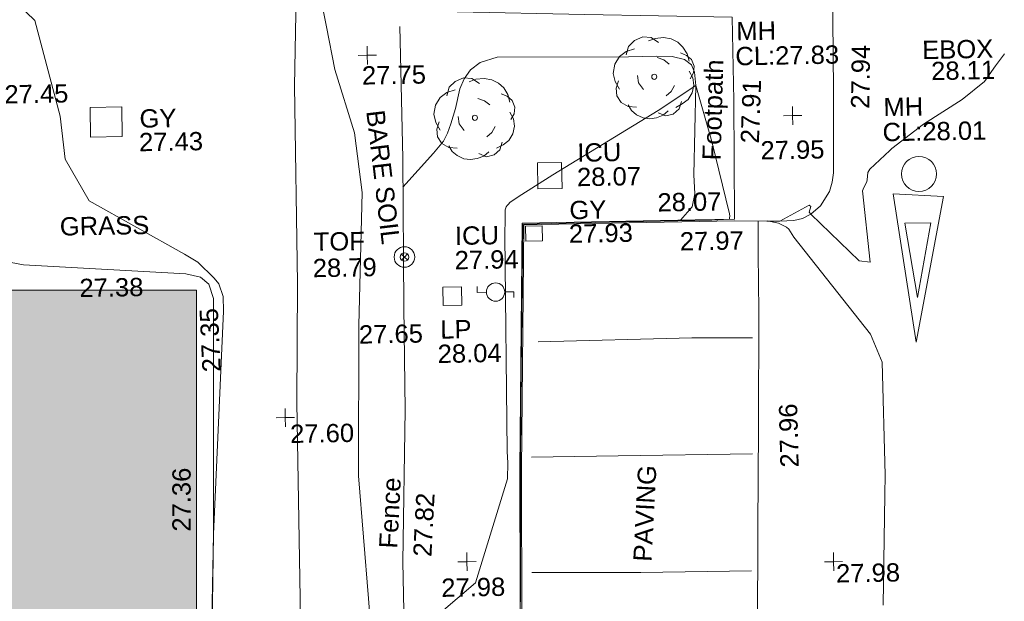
# Model space of a CAD drawing. Header units: millimetres. Extents: x -290717 to 520720, y -88450 to 287762.
# Tile 195 of 256: x -41327 to -21155, y 153360 to 165285. Entities that reach past the tile are written whole.
import ezdxf

# ---------------------------------------------------------------- set-up
doc = ezdxf.new("R2010")
doc.units = ezdxf.units.MM
doc.linetypes.add('IMPORT-UG_ELEC_STREET LIGHTING_QLB2 _2_', pattern=[2700, 1500, -300, 0, -250, 150, -300, 0, -200])
for name, color, linetype, lineweight, true_color in [('00__TOPO__TOP_OF_FENCE_SYMBOL', 7, 'Continuous', 9, 0x666666), ('00_TOPO_BUILDING_OUTLINE', 5, 'Continuous', 9, 0x0000ff), ('00_TOPO_ESB_BOX', 240, 'Continuous', 9, 0xff003f), ('00_TOPO_FENCE', 7, 'Continuous', 9, 0x3f7f4f), ('00_TOPO_FOOTPATH', 7, 'Continuous', 9, 0xa50000), ('00_TOPO_FURN_LAMP_POST', 7, 'Continuous', 9, 0x666666), ('00_TOPO_KERB_BOTTOM', 1, 'Continuous', 9, 0xff0000), ('00_TOPO_KERB_TOP', 7, 'Continuous', 9, 0xa500a5), ('00_TOPO_LEVEL_SPOT', 7, 'Continuous', 9, 0x666666), ('00_TOPO_ROAD_MARKING_ARROWS', 7, 'Continuous', 9, 0x999999), ('00_TOPO_ROAD_MARKING_WHITE_CONTINUOUS', 7, 'Continuous', 9, 0x999999), ('00_TOPO_SERV_GULLY', 7, 'Continuous', 9, 0x5252a5), ('00_TOPO_SERV_IC', 5, 'Continuous', 9, 0x0000ff), ('00_TOPO_SERV_MH', 7, 'Continuous', 9, 0x666666), ('00_TOPO_TOP_OF_FENCE', 7, 'Continuous', 9, 0x666666), ('00_TOPO_TREE', 7, 'Continuous', 9, 0x666666), ('00_UAV_BUILDING_OUTLINE', 5, 'Continuous', 9, 0x0000ff), ('00_UAV_FORM_LINES', 7, 'Continuous', 9, 0x666666), ('00_UAV_LEVEL_SPOT', 7, 'Continuous', 9, 0x666666), ('01_DTM_CONTOUR_MJR', 7, 'Continuous', 9, 0x7f3f00), ('01_DTM_CONTOUR_MNR', 7, 'Continuous', 9, 0xa5a552), ('12333-PUM-2D-U-0001-C01 - Rev2_REVIT IMPORT_dwg', 7, 'Continuous', 9, 0x767676), ('A_RHA_Line', 7, 'Continuous', 9, 0x00a600)]:
    doc.layers.add(name, color=color, linetype=linetype, lineweight=lineweight, true_color=true_color)
for name, color, linetype, lineweight in [('00_TOPO_ROAD_EDGE', 7, 'Continuous', 9), ('00_TOPO_SURFACE', 7, 'Continuous', 9), ('00_TOPO_SURVEY_TEXT', 7, 'Continuous', 9), ('A_RHA_Detail', 7, 'Continuous', 9)]:
    doc.layers.add(name, color=color, linetype=linetype, lineweight=lineweight)
doc.styles.add('Swis721 Lt BT_2', font='swissl.ttf', dxfattribs={"height": 375})

# ---------------------------------------------------------------- blocks, each defined once
blk = doc.blocks.new('12333-PUM-2D-U-0001-C01 - Rev2_REVIT IMPORT_dwg_CONIFEROUS_TREE-2077139-Site Location Plan Existing')
at = {"layer": '00_TOPO_TREE', "color": 254, "true_color": 0xcccccc, "flags": 128}
for points in [[(533872249, 725719692), (533872300, 725719863), (533872420, 725719983), (533872591, 725720051), (533872762, 725720034), (533872917, 725719931)], [(533872711, 725719966), (533872848, 725720017), (533873019, 725720034), (533873173, 725720000), (533873310, 725719931), (533873413, 725719829), (533873499, 725719692), (533873533, 725719538)], [(533872095, 725718990), (533872009, 725719144), (533871975, 725719315), (533872009, 725719503), (533872112, 725719658), (533872249, 725719760), (533872420, 725719812)], [(533872882, 725719623), (533873019, 725719572), (533873122, 725719486)], [(533873362, 725719709), (533873482, 725719658), (533873584, 725719572), (533873636, 725719435), (533873619, 725719298), (533873550, 725719178)], [(533873533, 725719332), (533873601, 725719195), (533873619, 725719041), (533873584, 725718887), (533873499, 725718750), (533873379, 725718664), (533873242, 725718596)], [(533872437, 725718613), (533872266, 725718630), (533872129, 725718716), (533872043, 725718853), (533872026, 725719007), (533872078, 725719161)], [(533872591, 725718973), (533872488, 725719110), (533872471, 725719264)], [(533873225, 725719041), (533873156, 725718921), (533873054, 725718836)], [(533873362, 725718716), (533873310, 725718562), (533873191, 725718459), (533873036, 725718425), (533872882, 725718493)], [(533873088, 725718527), (533872985, 725718442), (533872848, 725718390), (533872711, 725718373), (533872574, 725718390), (533872437, 725718459), (533872334, 725718545), (533872266, 725718664)]]:
    blk.add_lwpolyline(points, dxfattribs=at)
at = {"layer": '00_TOPO_TREE', "color": 254, "true_color": 0xcccccc}
blk.add_circle((533872814, 725719229), 52.8, dxfattribs=at)
blk = doc.blocks.new('12333-PUM-2D-U-0001-C01 - Rev2_REVIT IMPORT_dwg_CONIFEROUS_TREE-2077140-Site Location Plan Existing')
at = {"layer": '00_TOPO_TREE', "color": 254, "true_color": 0xcccccc, "flags": 128}
for points in [[(533875936, 725720467), (533875988, 725720638), (533876108, 725720758), (533876279, 725720826), (533876450, 725720809), (533876604, 725720707)], [(533876399, 725720741), (533876536, 725720792), (533876707, 725720809), (533876861, 725720775), (533876998, 725720707), (533877101, 725720604), (533877186, 725720467), (533877221, 725720313)], [(533875782, 725719765), (533875697, 725719919), (533875663, 725720090), (533875697, 725720279), (533875799, 725720433), (533875936, 725720535), (533876108, 725720587)], [(533876570, 725720398), (533876707, 725720347), (533876810, 725720261)], [(533877049, 725720484), (533877169, 725720433), (533877272, 725720347), (533877323, 725720210), (533877306, 725720073), (533877238, 725719953)], [(533876125, 725719388), (533875954, 725719405), (533875817, 725719491), (533875731, 725719628), (533875714, 725719782), (533875765, 725719936)], [(533876279, 725719748), (533876176, 725719885), (533876159, 725720039)], [(533877221, 725720107), (533877289, 725719970), (533877306, 725719816), (533877272, 725719662), (533877186, 725719525), (533877067, 725719440), (533876930, 725719371)], [(533876912, 725719816), (533876844, 725719696), (533876741, 725719611)], [(533876775, 725719303), (533876673, 725719217), (533876536, 725719166), (533876399, 725719148), (533876262, 725719166), (533876125, 725719234), (533876022, 725719320), (533875954, 725719440)], [(533877049, 725719491), (533876998, 725719337), (533876878, 725719234), (533876724, 725719200), (533876570, 725719268)]]:
    blk.add_lwpolyline(points, dxfattribs=at)
at = {"layer": '00_TOPO_TREE', "color": 254, "true_color": 0xcccccc}
blk.add_circle((533876502, 725720005), 52.8, dxfattribs=at)
blk = doc.blocks.new('12333-PUM-2D-U-0001-C01 - Rev2_REVIT IMPORT_dwg_MSL_Lamp_Post_SYM-2077199-Site Location Plan Existing')
at = {"layer": '00_TOPO_FURN_LAMP_POST', "color": 254, "true_color": 0xcccccc, "flags": 128}
for points in [[(-500, 0), (-1000, 0), (-1000, 317)], [(500, 0), (1000, 0), (1000, -317)]]:
    blk.add_lwpolyline(points, dxfattribs=at)
at = {"layer": '00_TOPO_FURN_LAMP_POST', "color": 254, "true_color": 0xcccccc}
blk.add_circle((0, 0), 500, dxfattribs=at)
blk = doc.blocks.new('12333-PUM-2D-U-0001-C01 - Rev2_REVIT IMPORT_dwg_MM-2077200-Site Location Plan Existing')
at = {"layer": '00_TOPO_LEVEL_SPOT', "color": 254, "true_color": 0xcccccc, "flags": 128}
for points in [[(0, -500), (0, 0), (-500, 0)], [(500, 0), (0, 0), (0, 500)]]:
    blk.add_lwpolyline(points, dxfattribs=at)
blk = doc.blocks.new('12333-PUM-2D-U-0001-C01 - Rev2_REVIT IMPORT_dwg_MSL_Node_LineworkTOF-2077201-Site Location Plan Existing')
at = {"layer": '00__TOPO__TOP_OF_FENCE_SYMBOL', "color": 254, "true_color": 0xcccccc, "flags": 128}
for points in [[(165, 165), (0, 0), (-165, 165)], [(165, -165), (0, 0), (-165, -165)]]:
    blk.add_lwpolyline(points, dxfattribs=at)
at = {"layer": '00__TOPO__TOP_OF_FENCE_SYMBOL', "color": 254, "true_color": 0xcccccc}
for radius in [563, 234]:
    blk.add_circle((0, 0), radius, dxfattribs=at)
blk = doc.blocks.new('12333-PUM-2D-U-0001-C01 - Rev2_REVIT IMPORT_dwg_UAV-2077255-Site Location Plan Existing')
at = {"layer": '00_UAV_LEVEL_SPOT', "color": 254, "true_color": 0xcccccc, "flags": 128}
for points in [[(0, -500), (0, 0), (-500, 0)], [(500, 0), (0, 0), (0, 500)]]:
    blk.add_lwpolyline(points, dxfattribs=at)
blk = doc.blocks.new('12333-PUM-2D-U-0001-C01 - Rev2_REVIT IMPORT_dwg_MGS62954_T2_Galway_ITM_3d_Rev1-2077680-Site Location Plan Existing')
at = {"layer": '00_TOPO_FENCE', "color": 254, "true_color": 0xcccccc, "flags": 128}
blk.add_lwpolyline([(533871310, 725721130), (533871320, 725718430), (533871290, 725715380), (533871280, 725713270), (533871180, 725710150), (533871180, 725708480)], dxfattribs=at)
at = {"layer": '00_TOPO_FOOTPATH', "color": 254, "true_color": 0xcccccc, "flags": 128}
blk.add_lwpolyline([(533878092, 725717058), (533878120, 725719490), (533878120, 725721200), (533875100, 725721310), (533872490, 725721410), (533872510, 725721730), (533870460, 725721760), (533867830, 725721830), (533866000, 725721850), (533864230, 725721880), (533862410, 725721920), (533860700, 725721940), (533858810, 725721980), (533857050, 725722020), (533855450, 725722050), (533853490, 725722090), (533851550, 725722120), (533849630, 725722160), (533848260, 725722220), (533847330, 725722320), (533846620, 725722500), (533845430, 725723010), (533844570, 725723410), (533843739, 725723865)], dxfattribs=at)
at = {"layer": '00_TOPO_KERB_BOTTOM', "color": 254, "true_color": 0xcccccc, "flags": 128}
blk.add_lwpolyline([(533873283, 725690870), (533873592, 725708815), (533873642, 725712005), (533873775, 725717018), (533878092, 725717026)], dxfattribs=at)
at = {"layer": '00_TOPO_KERB_TOP', "color": 254, "true_color": 0xcccccc, "flags": 128}
blk.add_lwpolyline([(533873257, 725690870), (533873560, 725708815), (533873569, 725709409), (533873610, 725712005), (533873743, 725717050), (533877286, 725717057), (533878092, 725717058)], dxfattribs=at)
at = {"layer": '00_TOPO_ROAD_EDGE', "color": 254, "true_color": 0xcccccc, "flags": 128}
blk.add_lwpolyline([(533878092, 725717026), (533878757, 725717005), (533879020, 725717000), (533879310, 725717010), (533879490, 725717050), (533879660, 725717130), (533879860, 725717300), (533880050, 725717590), (533880110, 725717780), (533880140, 725717970), (533880150, 725718480), (533880170, 725719670), (533880180, 725721120), (533880224, 725722872), (533880239, 725723209)], dxfattribs=at)
at = {"layer": '00_TOPO_ROAD_MARKING_ARROWS', "color": 254, "true_color": 0xcccccc}
for p, q in [((533881355, 725717522), (533881775, 725714474)), ((533881355, 725717522), (533882384, 725717446)), ((533881775, 725714474), (533882384, 725717446)), ((533881813, 725715389), (533881584, 725716913)), ((533881584, 725716913), (533882117, 725716913)), ((533881813, 725715389), (533882117, 725716913))]:
    blk.add_line(p, q, dxfattribs=at)
at = {"layer": '00_TOPO_ROAD_MARKING_WHITE_CONTINUOUS', "color": 254, "true_color": 0xcccccc, "flags": 128}
for points in [[(533874028, 725714613), (533877180, 725714640), (533878420, 725714620)], [(533873850, 725712250), (533875630, 725712250), (533878380, 725712240)], [(533873820, 725709890), (533876050, 725709850), (533878320, 725709840)]]:
    blk.add_lwpolyline(points, dxfattribs=at)
at = {"layer": '00_TOPO_SERV_GULLY', "color": 254, "true_color": 0xcccccc}
for p, q in [((533864934, 725718970), (533864934, 725719580)), ((533865582, 725719580), (533864934, 725719580)), ((533865582, 725718970), (533865582, 725719580)), ((533864934, 725718970), (533865582, 725718970)), ((533874155, 725716989), (533873812, 725716989)), ((533873812, 725716684), (533873812, 725716989)), ((533874155, 725716989), (533874155, 725716684)), ((533874155, 725716684), (533873812, 725716684))]:
    blk.add_line(p, q, dxfattribs=at)
at = {"layer": '00_TOPO_SERV_IC', "color": 254, "true_color": 0xcccccc}
for p, q in [((533874078, 725718284), (533874574, 725718284)), ((533874078, 725718284), (533874078, 725717751)), ((533874574, 725718284), (533874574, 725717751)), ((533874078, 725717751), (533874574, 725717751)), ((533872097, 725715389), (533872097, 725715770)), ((533872097, 725715770), (533872478, 725715770)), ((533872478, 725715770), (533872478, 725715389)), ((533872097, 725715389), (533872478, 725715389))]:
    blk.add_line(p, q, dxfattribs=at)
at = {"layer": '00_TOPO_SERV_MH', "color": 254, "true_color": 0xcccccc}
blk.add_circle((533881889, 725717920), 359, dxfattribs=at)
at = {"layer": '00_TOPO_SURFACE', "color": 254, "true_color": 0xcccccc, "flags": 128}
for points in [[(533869697, 725721780), (533869807, 725721149), (533869960, 725720270), (533870340, 725718960), (533870480, 725717740), (533870360, 725715020), (533870300, 725711930), (533870460, 725709410), (533870520, 725708420)], [(533878578, 725717011), (533878570, 725716340), (533878560, 725715160), (533878510, 725712770), (533878460, 725710730), (533878420, 725708550)]]:
    blk.add_lwpolyline(points, dxfattribs=at)
at = {"layer": '00_UAV_FORM_LINES', "color": 254, "true_color": 0xcccccc, "flags": 128}
for points in [[(533869041, 725706215), (533869059, 725709446), (533869064, 725713459), (533869120, 725715899), (533869129, 725719945), (533869194, 725721794)], [(533876988, 725717056), (533877230, 725717323), (533877290, 725717588), (533877278, 725717981), (533877348, 725719812), (533877326, 725720083), (533877270, 725720239), (533877130, 725720347), (533876873, 725720417), (533876553, 725720425), (533875983, 725720425), (533873288, 725720465), (533872943, 725720358), (533872740, 725720210), (533872604, 725720031), (533872513, 725719826), (533872416, 725719424), (533872318, 725719115), (533872249, 725718920), (533872164, 725718763), (533871955, 725718517), (533871314, 725717833)], [(533862295, 725719473), (533862468, 725717829), (533862655, 725717175), (533862872, 725716660), (533863121, 725716461), (533863517, 725716374), (533866836, 725716133), (533867134, 725716059), (533867302, 725715915), (533867394, 725715616), (533867311, 725710786), (533867144, 725705583)]]:
    blk.add_lwpolyline(points, dxfattribs=at)
at = {"layer": '01_DTM_CONTOUR_MJR', "color": 254, "true_color": 0xcccccc, "flags": 128}
blk.add_lwpolyline([(533867128, 725705875), (533867310, 725710790), (533867593, 725715357), (533867593, 725715653), (533867507, 725715918), (533867417, 725716037), (533867085, 725716366), (533866816, 725716534), (533864881, 725717662), (533864404, 725718529), (533864321, 725719410), (533863832, 725721383), (533863320, 725721900)], dxfattribs=at)
at = {"layer": '01_DTM_CONTOUR_MNR', "color": 254, "true_color": 0xcccccc, "flags": 128}
for points in [[(533881000, 725709095), (533881076, 725711354), (533881087, 725711762), (533881068, 725714072), (533880839, 725714652), (533879302, 725716667), (533879207, 725716832), (533879160, 725716874), (533878992, 725716958), (533878760, 725717010), (533879020, 725717000), (533879630, 725717318), (533879664, 725717287), (533879627, 725717177), (533879660, 725717130), (533880631, 725716158), (533880858, 725716128), (533880727, 725717594), (533880740, 725717628), (533880821, 725717782), (533880828, 725717814), (533880844, 725717966), (533880883, 725718033), (533881301, 725718411), (533881345, 725718449), (533882000, 725718936), (533882802, 725719430), (533883264, 725719789), (533883497, 725720110), (533883683, 725720353)], [(533871180, 725708480), (533872659, 725709692), (533873355, 725711815), (533873362, 725712144), (533873356, 725712379), (533873384, 725716807), (533873397, 725717160), (533873402, 725717329), (533873423, 725717393), (533873445, 725717421), (533873469, 725717446), (533873500, 725717481), (533873668, 725717595), (533874389, 725718030), (533876573, 725719313), (533877350, 725719810), (533877658, 725718659), (533877994, 725717169), (533877998, 725717121), (533877995, 725717089), (533877990, 725717060), (533877632, 725717047), (533875530, 725717040), (533873760, 725717030), (533873654, 725713388), (533873622, 725712006), (533873593, 725710261), (533873574, 725709288)]]:
    blk.add_lwpolyline(points, dxfattribs=at)
at = {"xscale": 0.375, "yscale": 0.375, "zscale": 0.375}
for name, p in [('12333-PUM-2D-U-0001-C01 - Rev2_REVIT IMPORT_dwg_MM-2077200-Site Location Plan Existing', (533870630, 725720550)), ('12333-PUM-2D-U-0001-C01 - Rev2_REVIT IMPORT_dwg_MM-2077200-Site Location Plan Existing', (533879320, 725719160)), ('12333-PUM-2D-U-0001-C01 - Rev2_REVIT IMPORT_dwg_MSL_Node_LineworkTOF-2077201-Site Location Plan Existing', (533871320, 725716400)), ('12333-PUM-2D-U-0001-C01 - Rev2_REVIT IMPORT_dwg_MSL_Lamp_Post_SYM-2077199-Site Location Plan Existing', (533873174, 725715649)), ('12333-PUM-2D-U-0001-C01 - Rev2_REVIT IMPORT_dwg_MM-2077200-Site Location Plan Existing', (533868820, 725713150)), ('12333-PUM-2D-U-0001-C01 - Rev2_REVIT IMPORT_dwg_MM-2077200-Site Location Plan Existing', (533872490, 725710130)), ('12333-PUM-2D-U-0001-C01 - Rev2_REVIT IMPORT_dwg_UAV-2077255-Site Location Plan Existing', (533880000, 725710000))]:
    blk.add_blockref(name, p, dxfattribs=at)
for name in ['12333-PUM-2D-U-0001-C01 - Rev2_REVIT IMPORT_dwg_CONIFEROUS_TREE-2077140-Site Location Plan Existing', '12333-PUM-2D-U-0001-C01 - Rev2_REVIT IMPORT_dwg_CONIFEROUS_TREE-2077139-Site Location Plan Existing']:
    blk.add_blockref(name, (0, 0))
at = {"layer": '00_TOPO_BUILDING_OUTLINE', "color": 251, "true_color": 0x666666, "insert": (533864651, 725716068), "char_height": 375, "width": 1495.9, "attachment_point": 1, "line_spacing_factor": 1.005062, "style": 'Swis721 Lt BT_2'}
blk.add_mtext('27.38', dxfattribs=at)
at = {"layer": '00_TOPO_ESB_BOX', "color": 251, "true_color": 0x666666, "char_height": 375, "attachment_point": 1, "rotation": 0.138, "line_spacing_factor": 1.005062, "style": 'Swis721 Lt BT_2'}
for s, insert, width in [('EBOX', (533881999, 725720646), 1619.37), ('28.11', (533882175, 725720211), 1495.9)]:
    blk.add_mtext(s, dxfattribs=dict(at, insert=insert, width=width))
at = {"layer": '00_TOPO_FENCE', "color": 251, "true_color": 0x666666, "char_height": 375, "attachment_point": 1, "rotation": 86.0411, "line_spacing_factor": 1.005062, "style": 'Swis721 Lt BT_2'}
for s, insert, width in [('Fence', (533870694, 725710446), 1681.11), ('27.82', (533871390, 725710263), 1495.9)]:
    blk.add_mtext(s, dxfattribs=dict(at, insert=insert, width=width))
at = {"layer": '00_TOPO_FOOTPATH', "color": 251, "true_color": 0x666666, "char_height": 375, "attachment_point": 1, "line_spacing_factor": 1.005062, "style": 'Swis721 Lt BT_2'}
for s, insert, width, rotation in [('Footpath', (533877457, 725718281), 2436.18, 87.4536), ('27.91', (533878246, 725718617), 1495.9, 86.9359)]:
    blk.add_mtext(s, dxfattribs=dict(at, insert=insert, width=width, rotation=rotation))
at = {"layer": '00_TOPO_FURN_LAMP_POST', "char_height": 375, "attachment_point": 1, "line_spacing_factor": 1.005062, "style": 'Swis721 Lt BT_2'}
for s, insert, width in [('LP', (533872028, 725715088), 707.59), ('28.04', (533871966, 725714590), 1495.9)]:
    blk.add_mtext(s, dxfattribs=dict(at, insert=insert, width=width))
at = {"layer": '00_TOPO_KERB_BOTTOM', "color": 251, "true_color": 0x666666, "insert": (533876966, 725716809), "char_height": 375, "width": 1495.9, "attachment_point": 1, "line_spacing_factor": 1.005062, "style": 'Swis721 Lt BT_2'}
blk.add_mtext('27.97', dxfattribs=at)
at = {"layer": '00_TOPO_KERB_TOP', "color": 251, "true_color": 0x666666, "insert": (533876522, 725717616), "char_height": 375, "width": 1495.9, "attachment_point": 1, "line_spacing_factor": 1.005062, "style": 'Swis721 Lt BT_2'}
blk.add_mtext('28.07', dxfattribs=at)
at = {"layer": '00_TOPO_LEVEL_SPOT', "char_height": 375, "width": 1495.9, "attachment_point": 1, "line_spacing_factor": 1.005062, "style": 'Swis721 Lt BT_2'}
for s, insert in [('27.75', (533870515, 725720324)), ('27.45', (533863184, 725720064)), ('27.95', (533878651, 725718646)), ('27.60', (533868915, 725713003)), ('27.98', (533871956, 725709794))]:
    blk.add_mtext(s, dxfattribs=dict(at, insert=insert))
at = {"layer": '00_TOPO_ROAD_EDGE', "color": 251, "true_color": 0x666666, "insert": (533880519, 725719283), "char_height": 375, "width": 1495.9, "attachment_point": 1, "rotation": 88.1597, "line_spacing_factor": 1.005062, "style": 'Swis721 Lt BT_2'}
blk.add_mtext('27.94', dxfattribs=at)
at = {"layer": '00_TOPO_SERV_GULLY', "color": 251, "true_color": 0x666666, "char_height": 375, "attachment_point": 1, "line_spacing_factor": 1.005062, "style": 'Swis721 Lt BT_2'}
for s, insert, width in [('GY', (533865942, 725719520), 821.56), ('27.43', (533865925, 725719037), 1495.9), ('GY', (533874715, 725717489), 821.56), ('27.93', (533874697, 725717006), 1495.9)]:
    blk.add_mtext(s, dxfattribs=dict(at, insert=insert, width=width))
at = {"layer": '00_TOPO_SERV_IC', "color": 251, "true_color": 0x666666, "char_height": 375, "attachment_point": 1, "line_spacing_factor": 1.005062, "style": 'Swis721 Lt BT_2'}
for s, insert, width in [('ICU', (533874897, 725718664), 1021.01), ('28.07', (533874883, 725718164), 1495.9), ('ICU', (533872362, 725717004), 1021.01), ('27.94', (533872348, 725716504), 1495.9)]:
    blk.add_mtext(s, dxfattribs=dict(at, insert=insert, width=width))
at = {"layer": '00_TOPO_SERV_MH', "char_height": 375, "attachment_point": 1, "line_spacing_factor": 1.005062, "style": 'Swis721 Lt BT_2'}
for s, insert, width in [('MH', (533878198, 725721099), 949.78), ('CL:27.83', (533878170, 725720585), 2440.93), ('MH', (533881185, 725719490), 949.78), ('CL:28.01', (533881158, 725718976), 2440.93)]:
    blk.add_mtext(s, dxfattribs=dict(at, insert=insert, width=width))
at = {"layer": '00_TOPO_SURFACE', "color": 251, "true_color": 0x666666, "insert": (533870360, 725715015), "char_height": 375, "width": 1495.9, "attachment_point": 1, "line_spacing_factor": 1.005062, "style": 'Swis721 Lt BT_2'}
blk.add_mtext('27.65', dxfattribs=at)
at = {"layer": '00_TOPO_SURFACE', "color": 251, "true_color": 0x666666, "insert": (533878946, 725711947), "char_height": 375, "width": 1495.9, "attachment_point": 1, "rotation": 90.4497, "line_spacing_factor": 1.005062, "style": 'Swis721 Lt BT_2'}
blk.add_mtext('27.96', dxfattribs=at)
at = {"layer": '00_TOPO_SURVEY_TEXT', "color": 251, "true_color": 0x666666, "char_height": 375, "attachment_point": 1, "line_spacing_factor": 1.005062, "style": 'Swis721 Lt BT_2'}
for s, insert, width, rotation in [('BARE SOIL', (533870962, 725719440), 3063.04, 275.7141), ('PAVING', (533875898, 725710085), 2179.74, 86.0524)]:
    blk.add_mtext(s, dxfattribs=dict(at, insert=insert, width=width, rotation=rotation))
at = {"layer": '00_TOPO_SURVEY_TEXT', "color": 251, "true_color": 0x666666, "insert": (533864271, 725717337), "char_height": 375, "width": 2018.28, "attachment_point": 1, "line_spacing_factor": 1.005062, "style": 'Swis721 Lt BT_2'}
blk.add_mtext('GRASS', dxfattribs=at)
at = {"layer": '00_TOPO_TOP_OF_FENCE', "char_height": 375, "attachment_point": 1, "line_spacing_factor": 1.005062, "style": 'Swis721 Lt BT_2'}
for s, insert, width in [('TOF', (533869467, 725716932), 1163.48), ('28.79', (533869438, 725716393), 1495.9)]:
    blk.add_mtext(s, dxfattribs=dict(at, insert=insert, width=width))
at = {"layer": '00_UAV_BUILDING_OUTLINE', "color": 251, "true_color": 0x666666, "char_height": 375, "width": 1495.9, "attachment_point": 1, "line_spacing_factor": 1.005062, "style": 'Swis721 Lt BT_2'}
for s, insert, rotation in [('27.35', (533867142, 725714104), 91.7322), ('27.36', (533866467, 725710854), 88.9762)]:
    blk.add_mtext(s, dxfattribs=dict(at, insert=insert, rotation=rotation))
at = {"layer": '00_UAV_LEVEL_SPOT', "insert": (533880048, 725709947), "char_height": 375, "width": 1495.9, "attachment_point": 1, "line_spacing_factor": 1.005062, "style": 'Swis721 Lt BT_2'}
blk.add_mtext('27.98', dxfattribs=at)
blk = doc.blocks.new('12333-PUM-2D-U-0001-C01 - Rev2_REVIT IMPORT_dwg-1620468-Site Location Plan Existing')
blk.add_blockref('12333-PUM-2D-U-0001-C01 - Rev2_REVIT IMPORT_dwg_MGS62954_T2_Galway_ITM_3d_Rev1-2077680-Site Location Plan Existing', (-533641080, -725615854))

msp = doc.modelspace()

# ---------------------------------------------------------------- hatches: boundary and pattern name
at = {"layer": 'A_RHA_Detail', "true_color": 0xc0c0c0}
h = msp.add_hatch(color=9, dxfattribs=at)
h.paths.add_polyline_path([(-80881, -68503), (-80401, -68483), (-80401, -62985), (-24475, -63009), (-24456, -50840), (-36623, -50832), (-36623, -44229), (-50959, -44214), (-50959, -42574), (-54564, -42571), (-54566, -45054), (-92409, -45027), (-92412, -49202), (-100062, -49202), (-100052, -64853), (-86121, -64853), (-86092, -62958), (-84861, -62958), (-84855, -68240), (-80871, -68240)])
h.paths.add_polyline_path([(-137239, -68462), (-132720, -68433), (-132847, -62850), (-130455, -62917), (-130498, -61356), (-117581, -61423), (-117492, -49184), (-125137, -49178), (-125134, -45033), (-163007, -45006), (-163007, -44090), (-163124, -44090), (-163123, -42384), (-166564, -42384), (-166565, -44044), (-193158, -44025), (-193195, -62864), (-137270, -62917), (-137254, -65680)])
h.paths.add_polyline_path([(120311, -32334), (120312, -31611), (133451, -31638), (133469, -19718), (121296, -19692), (121320, -8191), (112277, -8172), (112263, -14811), (78286, -14740), (78293, -8167), (76546, -8163), (69356, -8153), (69354, -9157), (68373, -9155), (68373, -13706), (69334, -13708), (69325, -16250), (66623, -16250), (66620, -17995), (65989, -17995), (65985, -19731), (57152, -19712), (57127, -31560), (70278, -31587), (70278, -32272), (78264, -32285), (78267, -31020), (112336, -31091), (112336, -32318), (119781, -32333)])
h.paths.add_polyline_path([(7504, -1791), (15482, -674), (15484, 148), (56188, 206), (56156, 14338), (18017, 14236), (17968, 34313), (21727, 34324), (21709, 40608), (18010, 40608), (17996, 45484), (9770, 45421), (3966, 45443), (3985, 14177), (1023, 14177), (-277, 14191), (-232, 5977), (-226, 194), (1220, 180), (7478, 143), (7489, -674)])
h.paths.add_polyline_path([(77756, 53), (77730, 1700), (94464, 1660), (94606, 17991), (88810, 18015), (88800, 14437), (69414, 14458), (69377, 100), (70761, 92)])
h.paths.add_polyline_path([(61252, 46454), (105775, 46473), (105768, 61853), (92285, 61853), (92309, 65784), (96107, 65768), (96060, 75209), (101085, 75072), (104988, 74765), (108404, 74364), (112009, 73787), (115645, 73050), (116891, 72762), (120209, 71893), (120865, 71704), (124136, 70670), (127436, 69481), (127820, 69395), (128274, 69332), (128732, 69307), (129190, 69320), (129645, 69372), (130095, 69461), (130535, 69588), (130963, 69751), (131376, 69950), (131771, 70182), (132163, 70461), (132496, 70742), (132821, 71065), (133117, 71414), (133384, 71787), (133617, 72179), (133817, 72591), (133983, 73018), (134112, 73458), (134204, 73907), (134258, 74362), (134273, 74820), (134251, 75277), (134190, 75731), (134091, 76179), (133955, 76617), (133783, 77041), (133576, 77450), (133336, 77840), (133064, 78209), (132762, 78554), (132432, 78872), (132077, 79161), (131698, 79420), (131300, 79646), (131094, 79746), (132146, 83110), (122788, 86283), (121604, 82800), (117096, 83871), (116842, 83526), (116121, 91222), (110238, 91274), (110194, 90435), (104988, 90486), (104973, 94310), (103746, 94310), (103840, 122852), (96365, 122932), (96350, 123952), (104556, 123902), (104607, 120249), (125503, 120134), (125662, 137657), (114480, 137699), (114382, 129150), (104644, 129188), (104578, 126217), (101184, 126159), (101265, 135959), (89967, 135989), (89928, 125824), (93631, 125841), (93581, 122932), (88697, 122905), (88679, 95739), (86378, 95739), (86378, 96178), (83280, 96201), (83274, 95736), (70170, 95733), (70166, 96272), (66675, 96257), (66655, 95756), (65785, 95756), (65888, 117471), (53473, 117488), (53434, 98570), (40649, 98570), (40610, 94406), (38854, 94410), (38849, 89464), (40612, 89518), (40665, 86258), (38372, 86306), (38370, 76901), (50938, 76944), (50923, 74599), (56485, 74589), (56485, 75195), (92465, 75233), (92646, 71767), (89811, 69363), (85313, 69361), (85313, 66907), (75210, 66903), (75210, 63816), (70819, 63816), (70819, 64253), (69457, 64253), (69456, 66902), (61303, 66899), (61305, 63970), (70500, 63970), (70500, 61853), (61246, 61849), (61252, 46455)])
h.paths.add_polyline_path([(-17153, 48569), (-17153, 60770), (-29363, 60775), (-29363, 67399), (-43507, 67405), (-43489, 69093), (-45766, 69109), (-45794, 67405), (-47272, 67404), (-47272, 66455), (-86005, 66469), (-86007, 60522), (-92663, 60522), (-92667, 50184), (-79752, 50180), (-79752, 48591), (-17158, 48569)])
h.paths.add_polyline_path([(-201056, 48629), (-138378, 48635), (-138378, 50133), (-125468, 50134), (-125469, 60566), (-132187, 60566), (-132187, 66533), (-170643, 66806), (-170643, 67739), (-200340, 67489), (-200349, 60828), (-201058, 60828), (-201057, 51102)])
h.paths.add_polyline_path([(-240052, 54769), (-239444, 54811), (-239187, 54842), (-238765, 54941), (-238382, 55122), (-237990, 55355), (-237269, 55936), (-237030, 56229), (-236793, 56569), (-236555, 57004), (-236433, 57267), (-236300, 57753), (-236251, 58017), (-236236, 58516), (-236233, 58988), (-236214, 59823), (-236364, 59821), (-236634, 60698), (-236392, 61432), (-236225, 61435), (-236202, 62638), (-232564, 62639), (-232564, 63049), (-232732, 63049), (-232860, 63458), (-232732, 63914), (-232561, 63914), (-232522, 70598), (-240629, 70599), (-240630, 72351), (-246413, 72347), (-246413, 70616), (-254450, 70619), (-254455, 70754), (-254470, 73192), (-263883, 73268), (-263902, 68261), (-263715, 68260), (-263553, 67820), (-263719, 67392), (-263914, 67392), (-263957, 58634), (-260181, 58611), (-260192, 56354), (-257185, 56339), (-257213, 57093), (-257339, 57093), (-257471, 57532), (-257339, 58062), (-257203, 58064), (-257174, 58599), (-256478, 58575), (-256478, 58789), (-256013, 58912), (-255397, 58781), (-255397, 58596), (-243810, 58586), (-243805, 58352), (-243741, 57885), (-243619, 57422), (-243424, 56944), (-243247, 56608), (-243003, 56250), (-242732, 55933), (-242372, 55603), (-242141, 55425), (-241805, 55217), (-241529, 55077), (-241101, 54917), (-240836, 54841), (-240453, 54789), (-240203, 54777)])
h.paths.add_polyline_path([(40277, 59895), (40329, 69197), (36589, 69218), (36619, 74674), (32264, 74687), (32233, 69156), (11917, 69270), (11967, 78219), (29088, 78123), (29143, 88141), (15719, 88216), (15733, 90590), (4594, 90652), (4525, 78265), (10097, 78234), (10077, 74773), (4548, 74804), (4466, 60107), (19126, 60025), (19140, 62528), (31739, 62457), (31725, 59943), (38370, 59906)])
h.paths.add_polyline_path([(-246083, 72334), (-246083, 72334), (-246208, 72334)])
h.paths.add_polyline_path([(-114575, 112178), (-114575, 112178), (-114707, 115802)])
h.paths.add_polyline_path([(-154700, 101760), (-114382, 101776), (-114382, 106927), (-113756, 106927), (-113758, 111847), (-114432, 111847), (-114432, 112178), (-114575, 112178), (-114579, 121707), (-123057, 121707), (-123069, 156453), (-119381, 156454), (-119381, 160166), (-115501, 160167), (-115503, 166207), (-132412, 166600), (-132412, 166666), (-135275, 166665), (-135275, 166628), (-135911, 166628), (-135911, 166352), (-152521, 166346), (-152518, 159143), (-150699, 159118), (-150756, 122561), (-151059, 122561), (-151061, 121302), (-154138, 121373), (-154138, 121865), (-154704, 121867), (-154689, 119352), (-154746, 119352), (-154746, 118722), (-160794, 118749), (-160794, 119411), (-163852, 119422), (-163855, 118762), (-167569, 118779), (-166635, 124395), (-166844, 124471), (-167569, 124708), (-168028, 124841), (-168631, 124991), (-169238, 125117), (-169850, 125220), (-170466, 125298), (-171089, 125352), (-171704, 125381), (-172325, 125386), (-172782, 125375), (-173402, 125337), (-174019, 125276), (-174634, 125190), (-175245, 125081), (-176047, 124896), (-176665, 124725), (-177045, 124609), (-177632, 124405), (-176665, 118819), (-177559, 118822), (-177662, 125263), (-176365, 126543), (-159462, 126320), (-157058, 128609), (-157061, 136153), (-158639, 137740), (-159352, 137740), (-161634, 140201), (-168728, 140257), (-171035, 137943), (-174184, 137943), (-176460, 140292), (-177342, 140292), (-177342, 140358), (-183429, 140356), (-185922, 137917), (-185922, 131757), (-186907, 131757), (-187725, 130810), (-187724, 127376), (-186481, 126305), (-186479, 122327), (-185176, 121059), (-180304, 121059), (-180304, 118802), (-193555, 118802), (-193555, 133118), (-192594, 133118), (-192594, 134201), (-192225, 134201), (-192226, 136615), (-192595, 136615), (-192595, 137734), (-193589, 137734), (-193589, 147475), (-193163, 147493), (-192607, 147551), (-192360, 147590), (-192200, 147617), (-191883, 147683), (-191569, 147762), (-191020, 147932), (-190951, 147956), (-190648, 148071), (-190350, 148198), (-190057, 148336), (-189770, 148486), (-189375, 148717), (-189133, 148873), (-188868, 149059), (-188610, 149255), (-188355, 149465), (-188080, 149714), (-187885, 149902), (-187538, 150274), (-187446, 150378), (-187241, 150629), (-187046, 150888), (-186862, 151154), (-186546, 151670), (-186524, 151707), (-163675, 151670), (-163688, 148134), (-157304, 148136), (-157304, 155760), (-157557, 155765), (-157556, 166678), (-187009, 166700), (-187013, 162054), (-188707, 162045), (-188706, 155022), (-188738, 154651), (-188799, 154283), (-188857, 154035), (-188966, 153679), (-189103, 153333), (-189266, 152998), (-189455, 152677), (-189645, 152421), (-189917, 152104), (-190213, 151809), (-190531, 151539), (-190869, 151294), (-191225, 151076), (-191598, 150887), (-192093, 150683), (-192485, 150570), (-192904, 150482), (-193187, 150441), (-193594, 150407), (-193595, 151460), (-205369, 151455), (-205354, 113350), (-207187, 113349), (-207184, 105991), (-205313, 105991), (-205311, 101770), (-175489, 101781), (-175489, 110890), (-154703, 110898), (-154701, 103310)])
h.paths.add_polyline_path([(193736, 113048), (208865, 114991), (208976, 114127), (216448, 115086), (216039, 118272), (232649, 120405), (233426, 114352), (240632, 115278), (239855, 121330), (256407, 123456), (257092, 118089), (264572, 119041), (261878, 138525), (259179, 138222), (259197, 137439), (254686, 136897), (255413, 131315), (240853, 129522), (239771, 137919), (240650, 138010), (240062, 142777), (239166, 142685), (237631, 151018), (266173, 154561), (271297, 142612), (276532, 144861), (274942, 148528), (302075, 160135), (300216, 164320), (301528, 164907), (300405, 167478), (299017, 166946), (295627, 174519), (294333, 177537), (287289, 174519), (289428, 169661), (272957, 162557), (271943, 164897), (267016, 162764), (268502, 159357), (265200, 157946), (226856, 153147), (227510, 148852), (228281, 141179), (227302, 141050), (227895, 136433), (228749, 136524), (229602, 128024), (217691, 126494), (217642, 126874), (215139, 126553), (215195, 126113), (215016, 126090), (214841, 127450), (192259, 124549), (193486, 114991)])
h.paths.add_polyline_path([(-78076, 117606), (-78076, 117610), (-78070, 129486), (-74723, 129478), (-74723, 125436), (-48016, 125380), (-47997, 135873), (-61198, 135902), (-74715, 135924), (-74724, 131865), (-78070, 131873), (-78063, 149550), (-58292, 149542), (-58292, 148946), (-37708, 148938), (-37708, 159740), (-44148, 159743), (-44148, 162961), (-49830, 162961), (-49831, 160632), (-78494, 160644), (-78494, 161615), (-78739, 161615), (-78692, 168188), (-90845, 168127), (-90963, 152687), (-89065, 152686), (-89080, 117610), (-78375, 117606)])
h.paths.add_polyline_path([(69255, 129236), (69260, 136168), (86068, 136131), (86009, 164703), (58790, 164724), (58790, 170119), (54460, 170122), (54457, 166153), (47042, 166159), (47041, 164669), (39173, 164675), (39173, 164079), (17015, 164095), (17002, 147267), (12660, 147267), (12654, 139138), (17031, 139135), (17025, 129935), (39191, 129919), (39191, 129258), (69014, 129236)])
h.paths.add_polyline_path([(39266, 139468), (33051, 139484), (33088, 153428), (39278, 153412), (39278, 152830), (43058, 152820), (43025, 140093), (39267, 140093)])
h.paths.add_polyline_path([(1980, 189123), (18699, 189180), (18678, 195254), (24349, 195273), (24335, 199551), (28830, 199566), (28798, 208816), (24335, 208806), (24334, 209113), (16812, 209088), (16807, 208844), (6772, 208809), (6797, 201489), (-8471, 201437), (-8471, 200429), (-11856, 200418), (-11824, 190892), (-7615, 190905), (-7615, 190171), (-4609, 190169), (-4608, 190917), (1973, 190939), (1977, 189837)])
h.paths.add_polyline_path([(-20506, 190640), (-20122, 206347), (-41550, 207015), (-41462, 210450), (-31391, 210152), (-31079, 223863), (-44305, 224231), (-44491, 211866), (-47510, 211943), (-47723, 203659), (-47076, 203635), (-47175, 199532), (-46801, 199520), (-46874, 195479), (-44600, 195425), (-44686, 192243), (-38074, 192136), (-38104, 191127), (-21538, 190669)])
h.paths.add_polyline_path([(16801, 195962), (9657, 196015), (9644, 199514), (11632, 199486), (11632, 203322), (16807, 203391), (16801, 195984)])
h.paths.add_polyline_path([(122085, 200536), (122088, 206386), (125211, 206386), (125211, 206646), (126203, 206646), (126203, 207041), (130401, 206979), (130444, 209883), (126203, 209946), (126203, 214624), (127365, 214624), (127365, 225380), (126160, 225380), (126207, 241475), (119483, 241496), (119479, 246182), (109944, 246175), (109953, 233033), (115001, 233033), (115000, 208653), (112026, 208653), (112024, 200539), (122025, 200536)])
h.paths.add_polyline_path([(30087, 200987), (38031, 201029), (38031, 202923), (38110, 202923), (38067, 208828), (38013, 208828), (38012, 209013), (30045, 208970), (30061, 205986)])
h.paths.add_polyline_path([(195986, 205662), (202897, 206052), (202677, 209946), (195766, 209555)])
h.paths.add_polyline_path([(-91652, 206393), (-79454, 206433), (-79629, 238246), (-68904, 238215), (-68919, 246314), (-68757, 246313), (-68755, 246639), (-79620, 246651), (-79607, 247344), (-82155, 247318), (-82155, 247488), (-91641, 247473), (-91639, 246846), (-131470, 246641), (-131470, 250160), (-142857, 250177), (-142864, 246220), (-165119, 246272), (-165040, 253908), (-178677, 253930), (-178700, 238177), (-138599, 238209), (-138548, 206628), (-126647, 206572), (-126667, 234826), (-124963, 234826), (-124969, 234688), (-91596, 234664), (-91651, 207156)])
h.paths.add_polyline_path([(142124, 209114), (152768, 209127), (152745, 227013), (142101, 226999), (142122, 210583)])
h.paths.add_polyline_path([(168999, 209275), (169027, 226860), (161687, 226877), (161648, 209291), (168847, 209275)])
h.paths.add_polyline_path([(49761, 218477), (49794, 223316), (41274, 223363), (41274, 223291), (32187, 223352), (32202, 225553), (20082, 225635), (20035, 218708), (31566, 218630), (31566, 218599), (49547, 218478)])
h.paths.add_polyline_path([(162362, 234154), (162367, 241590), (135261, 241631), (135249, 234198), (160249, 234157)])
h.paths.add_polyline_path([(176459, 246710), (176516, 252173), (168884, 252253), (168935, 257069), (164355, 257117), (164296, 251512), (164417, 251511), (164368, 246837), (172300, 246753)])

# ---------------------------------------------------------------- linework, layer by layer
at = {"layer": 'A_RHA_Line', "color": 7}
for p, q in [((-37703, 159740), (-42501, 159742)), ((-37703, 159538), (-37703, 159740)), ((-37705, 154538), (-37703, 159538)), ((-37707, 149538), (-37705, 154538))]:
    msp.add_line(p, q, dxfattribs=at)

# ---------------------------------------------------------------- block references
at = {"layer": '12333-PUM-2D-U-0001-C01 - Rev2_REVIT IMPORT_dwg', "color": 254, "linetype": 'IMPORT-UG_ELEC_STREET LIGHTING_QLB2 _2_', "true_color": 0xffd4d4, "rotation": 0.9999999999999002}
msp.add_blockref('12333-PUM-2D-U-0001-C01 - Rev2_REVIT IMPORT_dwg-1620468-Site Location Plan Existing', (-261895, 55870), dxfattribs=at)

doc.saveas('drawing.dxf')
